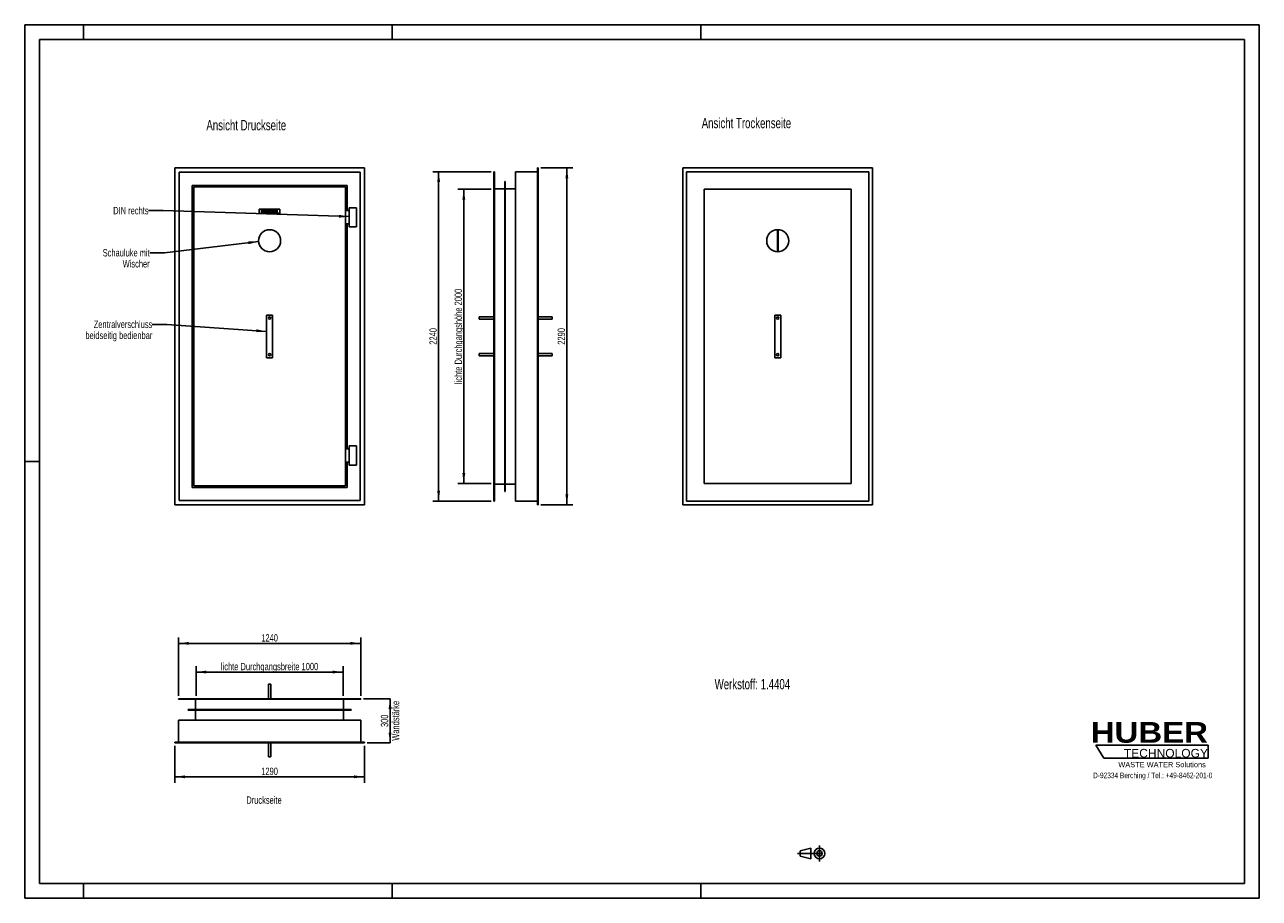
# Model space of a CAD drawing. Header units: millimetres. Extents: x 0 to 8400, y 0 to 5940.
import ezdxf

# ---------------------------------------------------------------- set-up
doc = ezdxf.new("R2010")
doc.units = ezdxf.units.MM
doc.header["$LTSCALE"] = 462
doc.linetypes.add('CENTER', pattern=[0.6, 0.375, -0.075, 0.075, -0.075])
doc.layers.get('0').update_dxf_attribs({"linetype": 'CONTINUOUS'})
for name, color, linetype in [('51339012_links_2_BL6', 7, 'CONTINUOUS'), ('51339012_oben_3_BL5', 7, 'CONTINUOUS'), ('51339013_links_2_BL2', 7, 'CONTINUOUS'), ('51339013_links_5_BL4', 7, 'CONTINUOUS'), ('51339013_new_view_1_BL1', 7, 'CONTINUOUS'), ('51339013_oben_3_BL3', 7, 'CONTINUOUS'), ('_2D-BEM', 7, 'CONTINUOUS'), ('_ZEICHNUNGSELEM', 7, 'CONTINUOUS'), ('HUBER_Logo_BL0', 7, 'CONTINUOUS')]:
    doc.layers.add(name, color=color, linetype=linetype)
doc.styles.get("Standard").update_dxf_attribs({"font": 'txt', "width": 0.7})
doc.styles.add('TEXTSTYLE_2', font='ariblk.ttf')
doc.styles.add('TEXTSTYLE_3', font='arial.ttf')
doc.dimstyles.new('DIMSTYLE_1', dxfattribs={"dimtxt": 50, "dimasz": 70, "dimexe": 2, "dimexo": 1, "dimtad": 1, "dimdec": 1, "dimtxsty": 'STANDARD', "dimblk": '_FILLED', "dimblk1": '_FILLED', "dimblk2": '_FILLED', "dimcen": 0.09, "dimadec": 1, "dimazin": 2, "dimtp": 0.5, "dimtm": 0.5, "dimtfac": 1, "dimtdec": 1, "dimtofl": 0, "dimtmove": 0, "dimatfit": 3, "dimldrblk": '_FILLED', "dimfxl": 1, "dimtolj": 1, "dimarcsym": 0})
doc.dimstyles.new('DIMSTYLE_2', dxfattribs={"dimtxt": 50, "dimasz": 70, "dimexe": 2, "dimexo": 1, "dimtad": 1, "dimdec": 1, "dimtxsty": 'STANDARD', "dimblk": '_FILLED', "dimblk1": '_FILLED', "dimblk2": '_FILLED', "dimcen": 0.09, "dimadec": 1, "dimazin": 2, "dimtp": 0.8, "dimtm": 0.8, "dimtfac": 1, "dimtdec": 1, "dimtofl": 0, "dimtmove": 0, "dimatfit": 3, "dimldrblk": '_FILLED', "dimfxl": 1, "dimtolj": 1, "dimarcsym": 0})
doc.dimstyles.new('DIMSTYLE_3', dxfattribs={"dimtxt": 50, "dimasz": 70, "dimexe": 2, "dimexo": 1, "dimtad": 1, "dimdec": 1, "dimtxsty": 'STANDARD', "dimblk": '_FILLED', "dimblk1": '_FILLED', "dimblk2": '_FILLED', "dimcen": 0.09, "dimadec": 1, "dimazin": 2, "dimtp": 1.2, "dimtm": 1.2, "dimtfac": 1, "dimtdec": 1, "dimtofl": 0, "dimtmove": 0, "dimatfit": 3, "dimldrblk": '_FILLED', "dimfxl": 1, "dimtolj": 1, "dimarcsym": 0})
doc.dimstyles.new('DIMSTYLE_4', dxfattribs={"dimtxt": 50, "dimasz": 70, "dimexe": 2, "dimexo": 1, "dimtad": 1, "dimdec": 1, "dimtxsty": 'STANDARD', "dimblk": '_FILLED', "dimblk1": '_FILLED', "dimblk2": '_FILLED', "dimcen": 0.09, "dimadec": 1, "dimazin": 2, "dimtp": 2, "dimtm": 2, "dimtfac": 1, "dimtdec": 1, "dimtofl": 0, "dimtmove": 0, "dimatfit": 3, "dimldrblk": '_FILLED', "dimfxl": 1, "dimtolj": 1, "dimarcsym": 0})
doc.dimstyles.get("Standard").update_dxf_attribs({"dimtxt": 50, "dimasz": 70, "dimexe": 2, "dimexo": 1, "dimtad": 1, "dimdec": 1, "dimtxsty": 'STANDARD', "dimblk": '_FILLED', "dimblk1": '_FILLED', "dimblk2": '_FILLED', "dimcen": 0.09, "dimadec": 1, "dimazin": 2, "dimtol": 1, "dimtp": 0.1, "dimtm": 0.1, "dimtfac": 1, "dimtdec": 1, "dimtofl": 0, "dimtmove": 0, "dimatfit": 3, "dimldrblk": '_FILLED', "dimfxl": 1, "dimtolj": 1, "dimarcsym": 0})

# ---------------------------------------------------------------- blocks, each defined once
blk = doc.blocks.new('HUBER_LOGO_BL0', base_point=(7675, 1007.5))
at = {"layer": 'HUBER_Logo_BL0', "color": 5, "linetype": 'CONTINUOUS'}
for p, q in [((8052.9, 1042), (7287.9, 1042)), ((7287.9, 1042), (7341.9, 952)), ((8052.9, 1042), (8052.9, 952)), ((7341.9, 952), (8052.9, 952))]:
    blk.add_line(p, q, dxfattribs=at)
at = {"layer": 'HUBER_Logo_BL0', "color": 2, "linetype": 'CONTINUOUS', "attachment_point": 3, "line_spacing_factor": 0.78}
for s, insert, char_height, width, style in [('HUBER\\P\\Farial.ttf;\\H58.5;TECHNOLOGY ', (8050.7, 1198.2), 140.4, 775.343, 'TEXTSTYLE_2'), ('WASTE WATER Solutions', (8036, 927.2), 36, 594.067, 'TEXTSTYLE_3')]:
    blk.add_mtext(s, dxfattribs=dict(at, insert=insert, char_height=char_height, width=width, style=style))
at = {"layer": 'HUBER_Logo_BL0', "color": 2, "linetype": 'CONTINUOUS', "insert": (7675, 854.8), "char_height": 38, "width": 1621.786, "attachment_point": 2, "line_spacing_factor": 0.96}
blk.add_mtext('D-92334 Berching / Tel.: +49-8462-201-0', dxfattribs=at)
blk = doc.blocks.new('PROJEKTIONSMETHODE_1_BL7', base_point=(5360, 305))
at = {"color": 2, "linetype": 'CONTINUOUS'}
for p, q in [((5275.7, 323.3), (5349, 341.7)), ((5349, 268.3), (5349, 341.7)), ((5275.7, 286.7), (5275.7, 323.3)), ((5275.7, 286.7), (5349, 268.3))]:
    blk.add_line(p, q, dxfattribs=at)
at = {"color": 2, "linetype": 'CENTER'}
for p, q in [((5407.7, 360), (5407.7, 250)), ((5257.3, 305), (5462.7, 305))]:
    blk.add_line(p, q, dxfattribs=at)
at = {"color": 2, "linetype": 'CONTINUOUS'}
for radius in [36.7, 18.3]:
    blk.add_circle((5407.7, 305), radius, dxfattribs=at)
blk = doc.blocks.new('_FILLED')
at = {"color": 0, "linetype": 'BYBLOCK'}
blk.add_solid([(0, 0), (-1, 0.14), (-1, -0.14)], dxfattribs=at)
blk = doc.blocks.new('51339013_LINKS_2_BL2', base_point=(3340.2, 3820.7))
at = {"layer": '51339013_links_2_BL2', "color": 7, "linetype": 'CONTINUOUS'}
for p, q in [((3492.7, 4965.7), (3488.7, 4965.7)), ((3488.7, 4965.7), (3488.7, 2675.7)), ((3492.7, 4965.7), (3492.7, 2675.7)), ((3192.7, 2700.7), (3192.7, 4940.7)), ((3196.7, 4940.7), (3192.7, 4940.7)), ((3196.7, 2700.7), (3196.7, 4940.7)), ((3269.7, 4874.7), (3265.7, 4874.7)), ((3265.7, 4874.7), (3265.7, 2766.7)), ((3269.7, 2766.7), (3269.7, 4874.7)), ((3488.7, 4940.7), (3338.7, 4940.7)), ((3338.7, 4940.7), (3338.7, 2700.7)), ((3265.7, 4824.7), (3196.7, 4824.7)), ((3338.7, 4824.7), (3269.7, 4824.7)), ((3092.7, 3953.7), (3092.7, 3945.7)), ((3092.7, 3953.7), (3192.7, 3953.7)), ((3492.7, 3953.7), (3587.7, 3953.7)), ((3587.7, 3953.7), (3587.7, 3945.7)), ((3092.7, 3945.7), (3092.7, 3937.7)), ((3092.7, 3937.7), (3192.7, 3937.7)), ((3492.7, 3937.7), (3587.7, 3937.7)), ((3587.7, 3945.7), (3587.7, 3937.7)), ((3092.7, 3703.7), (3092.7, 3695.7)), ((3092.7, 3703.7), (3192.7, 3703.7)), ((3492.7, 3703.7), (3587.7, 3703.7)), ((3587.7, 3703.7), (3587.7, 3695.7)), ((3092.7, 3695.7), (3092.7, 3687.7)), ((3092.7, 3687.7), (3192.7, 3687.7)), ((3492.7, 3687.7), (3587.7, 3687.7)), ((3587.7, 3695.7), (3587.7, 3687.7)), ((3196.7, 2816.7), (3265.7, 2816.7)), ((3269.7, 2816.7), (3338.7, 2816.7)), ((3192.7, 2700.7), (3196.7, 2700.7)), ((3265.7, 2766.7), (3269.7, 2766.7)), ((3338.7, 2700.7), (3488.7, 2700.7)), ((3492.7, 2675.7), (3488.7, 2675.7))]:
    blk.add_line(p, q, dxfattribs=at)
blk = doc.blocks.new('51339013_OBEN_3_BL3', base_point=(1666.2, 1209.5))
at = {"layer": '51339013_oben_3_BL3', "color": 7, "linetype": 'CONTINUOUS'}
for p, q in [((1658.2, 1357), (1658.2, 1457)), ((1674.2, 1457), (1658.2, 1457)), ((1674.2, 1357), (1674.2, 1457)), ((1046.2, 1357), (2286.2, 1357)), ((1046.2, 1353), (1046.2, 1357)), ((1046.2, 1353), (2286.2, 1353)), ((1162.2, 1284), (1162.2, 1353)), ((2170.2, 1284), (2170.2, 1353)), ((2286.2, 1353), (2286.2, 1357)), ((1112.2, 1280), (1112.2, 1284)), ((1112.2, 1284), (2220.2, 1284)), ((1112.2, 1280), (2220.2, 1280)), ((1162.2, 1211), (1162.2, 1280)), ((2170.2, 1211), (2170.2, 1280)), ((2220.2, 1280), (2220.2, 1284)), ((1046.2, 1061), (1046.2, 1211)), ((1046.2, 1211), (2286.2, 1211)), ((2286.2, 1061), (2286.2, 1211)), ((1021.2, 1057), (1021.2, 1061)), ((2311.2, 1061), (1021.2, 1061)), ((2311.2, 1057), (1021.2, 1057)), ((1658.2, 1057), (1658.2, 962)), ((1674.2, 1057), (1674.2, 962)), ((2311.2, 1057), (2311.2, 1061)), ((1674.2, 962), (1658.2, 962))]:
    blk.add_line(p, q, dxfattribs=at)
blk = doc.blocks.new('51339013_LINKS_5_BL4', base_point=(5123.5, 3820.7))
at = {"layer": '51339013_links_5_BL4', "color": 7, "linetype": 'CONTINUOUS'}
for p, q in [((4478.5, 4965.7), (5768.5, 4965.7)), ((4478.5, 2675.7), (4478.5, 4965.7)), ((5768.5, 4965.7), (5768.5, 2675.7)), ((4503.5, 2700.7), (4503.5, 4940.7)), ((5743.5, 4940.7), (4503.5, 4940.7)), ((5743.5, 2700.7), (5743.5, 4940.7)), ((5623.5, 4820.7), (4623.5, 4820.7)), ((4623.5, 4820.7), (4623.5, 2820.7)), ((5623.5, 2820.7), (5623.5, 4820.7)), ((5126, 4543.7), (5121, 4543.7)), ((5121, 4543.7), (5121, 4398.7)), ((5126, 4398.7), (5126, 4543.7)), ((5121, 4398.7), (5126, 4398.7)), ((5143.5, 3965.7), (5103.5, 3965.7)), ((5103.5, 3675.7), (5103.5, 3965.7)), ((5143.5, 3675.7), (5143.5, 3965.7)), ((5143.5, 3675.7), (5103.5, 3675.7)), ((4623.5, 2820.7), (5623.5, 2820.7)), ((5743.5, 2700.7), (4503.5, 2700.7)), ((5768.5, 2675.7), (4478.5, 2675.7))]:
    blk.add_line(p, q, dxfattribs=at)
for centre, radius, start, end in [((5123.5, 4470.7), 75, 0, 180), ((5123.5, 4470.7), 75, 180, 360), ((5123.5, 3945.7), 8, 0, 180), ((5123.5, 3945.7), 8, 180, 360), ((5123.5, 3695.7), 8, 0, 180), ((5123.5, 3695.7), 8, 180, 360)]:
    blk.add_arc(centre, radius, start, end, dxfattribs=at)
blk = doc.blocks.new('*D0')
at = {"layer": '_2D-BEM', "color": 2, "linetype": 'CONTINUOUS'}
for p, q in [((2306.2, 1357), (2485.7, 1357)), ((2485.7, 1357), (2485.7, 1207)), ((2485.7, 1057), (2485.7, 1207)), ((2331.2, 1057), (2485.7, 1057))]:
    blk.add_line(p, q, dxfattribs=at)
at = {"layer": '_2D-BEM', "color": 2, "linetype": 'CONTINUOUS', "xscale": 70, "yscale": 70, "zscale": 70}
for p, rotation in [((2485.7, 1357), 90), ((2485.7, 1057), 270)]:
    blk.add_blockref('_FILLED', p, dxfattribs=dict(at, rotation=rotation))
at = {"layer": '_2D-BEM', "color": 2, "linetype": 'CONTINUOUS', "insert": (2423.2, 1207), "char_height": 50, "width": 566.786, "attachment_point": 2, "rotation": 90, "line_spacing_factor": 0.9}
blk.add_mtext('300\\PWandstärke', dxfattribs=at)
blk = doc.blocks.new('*D1')
at = {"layer": '_2D-BEM', "color": 2, "linetype": 'CONTINUOUS'}
for p, q in [((1166.2, 1377), (1166.2, 1578.4)), ((1166.2, 1538.4), (1666.2, 1538.4)), ((2166.2, 1538.4), (1666.2, 1538.4)), ((2166.2, 1377), (2166.2, 1578.4))]:
    blk.add_line(p, q, dxfattribs=at)
at = {"layer": '_2D-BEM', "color": 2, "linetype": 'CONTINUOUS', "xscale": 70, "yscale": 70, "zscale": 70, "rotation": 180}
blk.add_blockref('_FILLED', (1166.2, 1538.4), dxfattribs=at)
at = {"layer": '_2D-BEM', "color": 2, "linetype": 'CONTINUOUS', "xscale": 70, "yscale": 70, "zscale": 70}
blk.add_blockref('_FILLED', (2166.2, 1538.4), dxfattribs=at)
at = {"layer": '_2D-BEM', "color": 2, "linetype": 'CONTINUOUS', "insert": (1666.2, 1600.9), "char_height": 50, "width": 1442.857, "attachment_point": 2, "line_spacing_factor": 0.9}
blk.add_mtext('lichte Durchgangsbreite 1000', dxfattribs=at)
blk = doc.blocks.new('*D5')
at = {"layer": '_2D-BEM', "color": 2, "linetype": 'CONTINUOUS'}
for p, q in [((1046.2, 1377), (1046.2, 1773.5)), ((2286.2, 1377), (2286.2, 1773.5)), ((1046.2, 1733.5), (1666.2, 1733.5)), ((2286.2, 1733.5), (1666.2, 1733.5))]:
    blk.add_line(p, q, dxfattribs=at)
at = {"layer": '_2D-BEM', "color": 2, "linetype": 'CONTINUOUS', "xscale": 70, "yscale": 70, "zscale": 70, "rotation": 180}
blk.add_blockref('_FILLED', (1046.2, 1733.5), dxfattribs=at)
at = {"layer": '_2D-BEM', "color": 2, "linetype": 'CONTINUOUS', "xscale": 70, "yscale": 70, "zscale": 70}
blk.add_blockref('_FILLED', (2286.2, 1733.5), dxfattribs=at)
at = {"layer": '_2D-BEM', "color": 2, "linetype": 'CONTINUOUS', "insert": (1666.2, 1796), "char_height": 50, "width": 219.643, "attachment_point": 2, "line_spacing_factor": 0.9}
blk.add_mtext('1240', dxfattribs=at)
blk = doc.blocks.new('*D6')
at = {"layer": '_2D-BEM', "color": 2, "linetype": 'CONTINUOUS'}
for p, q in [((1021.2, 1037), (1021.2, 786)), ((2311.2, 1037), (2311.2, 786)), ((1021.2, 826), (1666.2, 826)), ((2311.2, 826), (1666.2, 826))]:
    blk.add_line(p, q, dxfattribs=at)
at = {"layer": '_2D-BEM', "color": 2, "linetype": 'CONTINUOUS', "xscale": 70, "yscale": 70, "zscale": 70, "rotation": 180}
blk.add_blockref('_FILLED', (1021.2, 826), dxfattribs=at)
at = {"layer": '_2D-BEM', "color": 2, "linetype": 'CONTINUOUS', "xscale": 70, "yscale": 70, "zscale": 70}
blk.add_blockref('_FILLED', (2311.2, 826), dxfattribs=at)
at = {"layer": '_2D-BEM', "color": 2, "linetype": 'CONTINUOUS', "insert": (1666.2, 888.5), "char_height": 50, "width": 219.643, "attachment_point": 2, "line_spacing_factor": 0.9}
blk.add_mtext('1290', dxfattribs=at)
blk = doc.blocks.new('*D2')
at = {"layer": '_2D-BEM', "color": 2, "linetype": 'CONTINUOUS'}
for p, q in [((3172.7, 4820.7), (2947.6, 4820.7)), ((2987.6, 4820.7), (2987.6, 3820.7)), ((2987.6, 2820.7), (2987.6, 3820.7)), ((3172.7, 2820.7), (2947.6, 2820.7))]:
    blk.add_line(p, q, dxfattribs=at)
at = {"layer": '_2D-BEM', "color": 2, "linetype": 'CONTINUOUS', "xscale": 70, "yscale": 70, "zscale": 70}
for p, rotation in [((2987.6, 4820.7), 90), ((2987.6, 2820.7), 270)]:
    blk.add_blockref('_FILLED', p, dxfattribs=dict(at, rotation=rotation))
at = {"layer": '_2D-BEM', "color": 2, "linetype": 'CONTINUOUS', "insert": (2925.1, 3820.7), "char_height": 50, "width": 1381.071, "attachment_point": 2, "rotation": 90, "line_spacing_factor": 0.9}
blk.add_mtext('lichte Durchgangshöhe 2000', dxfattribs=at)
blk = doc.blocks.new('*D3')
at = {"layer": '_2D-BEM', "color": 2, "linetype": 'CONTINUOUS'}
for p, q in [((3512.7, 4965.7), (3728.8, 4965.7)), ((3688.8, 4965.7), (3688.8, 3820.7)), ((3688.8, 2675.7), (3688.8, 3820.7)), ((3512.7, 2675.7), (3728.8, 2675.7))]:
    blk.add_line(p, q, dxfattribs=at)
at = {"layer": '_2D-BEM', "color": 2, "linetype": 'CONTINUOUS', "xscale": 70, "yscale": 70, "zscale": 70}
for p, rotation in [((3688.8, 4965.7), 90), ((3688.8, 2675.7), 270)]:
    blk.add_blockref('_FILLED', p, dxfattribs=dict(at, rotation=rotation))
at = {"layer": '_2D-BEM', "color": 2, "linetype": 'CONTINUOUS', "insert": (3626.3, 3820.7), "char_height": 50, "width": 235.714, "attachment_point": 2, "rotation": 90, "line_spacing_factor": 0.9}
blk.add_mtext('2290', dxfattribs=at)
blk = doc.blocks.new('*D4')
at = {"layer": '_2D-BEM', "color": 2, "linetype": 'CONTINUOUS'}
for p, q in [((3172.7, 4940.7), (2776.3, 4940.7)), ((2816.3, 4940.7), (2816.3, 3820.7)), ((2816.3, 2700.7), (2816.3, 3820.7)), ((3172.7, 2700.7), (2776.3, 2700.7))]:
    blk.add_line(p, q, dxfattribs=at)
at = {"layer": '_2D-BEM', "color": 2, "linetype": 'CONTINUOUS', "xscale": 70, "yscale": 70, "zscale": 70}
for p, rotation in [((2816.3, 4940.7), 90), ((2816.3, 2700.7), 270)]:
    blk.add_blockref('_FILLED', p, dxfattribs=dict(at, rotation=rotation))
at = {"layer": '_2D-BEM', "color": 2, "linetype": 'CONTINUOUS', "insert": (2753.8, 3820.7), "char_height": 50, "width": 235.714, "attachment_point": 2, "rotation": 90, "line_spacing_factor": 0.9}
blk.add_mtext('2240', dxfattribs=at)
blk = doc.blocks.new('51339013_NEW_VIEW_1_BL1', base_point=(1250.4, 3820.7))
at = {"layer": '51339013_new_view_1_BL1', "color": 7, "linetype": 'CONTINUOUS'}
for p, q in [((1021.2, 4965.7), (1021.2, 2675.7)), ((2311.2, 4965.7), (1021.2, 4965.7)), ((2311.2, 2675.7), (2311.2, 4965.7)), ((1050.2, 4936.7), (1050.2, 2704.7)), ((2282.2, 4936.7), (1050.2, 4936.7)), ((2282.2, 2704.7), (2282.2, 4936.7)), ((1139.2, 4847.7), (1139.2, 2793.7)), ((2193.2, 4847.7), (1139.2, 4847.7)), ((1150.2, 4836.7), (1150.2, 2804.7)), ((2182.2, 4836.7), (1150.2, 4836.7)), ((2182.2, 2804.7), (2182.2, 4836.7)), ((2193.2, 4675.7), (2193.2, 4847.7)), ((2208.2, 4675.7), (2182.2, 4675.7)), ((2208.2, 4695.7), (2208.2, 4565.7)), ((2258.2, 4695.7), (2208.2, 4695.7)), ((2258.2, 4565.7), (2258.2, 4695.7)), ((2208.2, 4585.7), (2182.2, 4585.7)), ((2193.2, 3055.7), (2193.2, 4585.7)), ((2208.2, 4565.7), (2258.2, 4565.7)), ((1646.2, 3965.7), (1686.2, 3965.7)), ((1646.2, 3965.7), (1646.2, 3675.7)), ((1686.2, 3965.7), (1686.2, 3675.7)), ((1646.2, 3675.7), (1686.2, 3675.7)), ((2208.2, 3055.7), (2182.2, 3055.7)), ((2208.2, 3075.7), (2208.2, 2945.7)), ((2258.2, 3075.7), (2208.2, 3075.7)), ((2258.2, 2945.7), (2258.2, 3075.7)), ((2208.2, 2965.7), (2182.2, 2965.7)), ((2193.2, 2793.7), (2193.2, 2965.7)), ((2208.2, 2945.7), (2258.2, 2945.7)), ((1139.2, 2793.7), (2193.2, 2793.7)), ((1150.2, 2804.7), (2182.2, 2804.7)), ((1050.2, 2704.7), (2282.2, 2704.7)), ((1021.2, 2675.7), (2311.2, 2675.7))]:
    blk.add_line(p, q, dxfattribs=at)
at = {"layer": '51339013_new_view_1_BL1', "color": 4, "linetype": 'CONTINUOUS'}
for p, q in [((1596.2, 4685.7), (1736.2, 4685.7)), ((1596.2, 4655.7), (1596.2, 4685.7)), ((1736.2, 4655.7), (1596.2, 4655.7)), ((1612.1, 4680.7), (1612.1, 4660.7)), ((1618.2, 4680.7), (1612.1, 4680.7)), ((1612.1, 4660.7), (1618.2, 4660.7)), ((1618.2, 4673.7), (1618.2, 4680.7)), ((1625, 4673.7), (1618.2, 4673.7)), ((1618.2, 4660.7), (1618.2, 4668.8)), ((1618.2, 4668.8), (1625, 4668.8)), ((1631.2, 4680.7), (1625, 4680.7)), ((1625, 4680.7), (1625, 4673.7)), ((1625, 4668.8), (1625, 4660.7)), ((1625, 4660.7), (1631.2, 4660.7)), ((1631.2, 4660.7), (1631.2, 4680.7)), ((1641.5, 4680.7), (1635.3, 4680.7)), ((1635.3, 4680.7), (1635.3, 4668.8)), ((1641.5, 4668.5), (1641.5, 4680.7)), ((1648.3, 4680.7), (1648.3, 4668.5)), ((1654.5, 4680.7), (1648.3, 4680.7)), ((1654.5, 4668.8), (1654.5, 4680.7)), ((1658.6, 4680.7), (1658.6, 4660.7)), ((1670.2, 4680.7), (1658.6, 4680.7)), ((1658.6, 4660.7), (1669.3, 4660.7)), ((1664.8, 4672.8), (1664.8, 4676.6)), ((1664.8, 4676.6), (1667.6, 4676.6)), ((1667.5, 4672.8), (1664.8, 4672.8)), ((1664.8, 4665), (1664.8, 4669)), ((1664.8, 4669), (1668, 4669)), ((1668, 4665), (1664.8, 4665)), ((1680.3, 4680.7), (1680.3, 4660.7)), ((1696.9, 4680.7), (1680.3, 4680.7)), ((1680.3, 4660.7), (1697.2, 4660.7)), ((1686.5, 4673.2), (1686.5, 4676.4)), ((1686.5, 4676.4), (1696.9, 4676.4)), ((1696.1, 4673.2), (1686.5, 4673.2)), ((1686.5, 4665.2), (1686.5, 4669.2)), ((1686.5, 4669.2), (1696.1, 4669.2)), ((1697.2, 4665.2), (1686.5, 4665.2)), ((1696.1, 4669.2), (1696.1, 4673.2)), ((1696.9, 4676.4), (1696.9, 4680.7)), ((1697.2, 4660.7), (1697.2, 4665.2)), ((1710.9, 4680.7), (1700.6, 4680.7)), ((1700.6, 4680.7), (1700.6, 4660.7)), ((1700.6, 4660.7), (1706.8, 4660.7)), ((1706.8, 4672.6), (1706.8, 4676.6)), ((1706.8, 4676.6), (1709.5, 4676.6)), ((1709.4, 4672.6), (1706.8, 4672.6)), ((1706.8, 4660.7), (1706.8, 4668.8)), ((1706.8, 4668.8), (1707.3, 4668.8)), ((1710, 4666.8), (1713.3, 4660.7)), ((1713.3, 4660.7), (1720.2, 4660.7)), ((1720.2, 4660.7), (1717.2, 4666.5)), ((1736.2, 4685.7), (1736.2, 4655.7))]:
    blk.add_line(p, q, dxfattribs=at)
at = {"layer": '51339013_new_view_1_BL1', "color": 7, "linetype": 'CONTINUOUS'}
for centre, radius, start, end in [((1666.2, 4470.7), 75, 0, 180), ((1666.2, 4470.7), 75, 180, 360), ((1666.2, 3945.7), 8, 0, 180), ((1666.2, 3945.7), 8, 180, 360), ((1666.2, 3695.7), 8, 0, 180), ((1666.2, 3695.7), 8, 180, 360)]:
    blk.add_arc(centre, radius, start, end, dxfattribs=at)
at = {"layer": '51339013_new_view_1_BL1', "color": 4, "linetype": 'CONTINUOUS'}
for points in [[(1635.9, 4665.4), (1635.5, 4666.7), (1635.3, 4667.8), (1635.3, 4668.8)], [(1637.2, 4663.1), (1636.6, 4663.8), (1636.1, 4664.6), (1635.9, 4665.4)], [(1639.3, 4661.3), (1638.6, 4661.8), (1637.8, 4662.3), (1637.2, 4663.1)], [(1642.2, 4660.5), (1641.1, 4660.7), (1640.1, 4660.9), (1639.3, 4661.3)], [(1641.5, 4668.5), (1641.5, 4667.4), (1641.8, 4666.5), (1642.4, 4665.9)], [(1645.4, 4660.3), (1644.4, 4660.3), (1643.4, 4660.4), (1642.2, 4660.5)], [(1642.4, 4665.9), (1643, 4665.3), (1643.8, 4665), (1644.9, 4665)], [(1644.9, 4665), (1646, 4665), (1646.8, 4665.3), (1647.4, 4665.9)], [(1649.7, 4661), (1648.5, 4660.6), (1647.1, 4660.3), (1645.4, 4660.3)], [(1647.4, 4665.9), (1648, 4666.5), (1648.3, 4667.4), (1648.3, 4668.5)], [(1652.2, 4662.7), (1651.4, 4661.9), (1650.6, 4661.3), (1649.7, 4661)], [(1653.9, 4665.4), (1653.6, 4664.4), (1653, 4663.5), (1652.2, 4662.7)], [(1654.5, 4668.8), (1654.5, 4667.6), (1654.3, 4666.5), (1653.9, 4665.4)], [(1667.5, 4672.8), (1668.5, 4672.8), (1669.1, 4673), (1669.5, 4673.3)], [(1669.5, 4676.1), (1669.1, 4676.5), (1668.5, 4676.6), (1667.6, 4676.6)], [(1670.2, 4668.5), (1669.8, 4668.8), (1669, 4669), (1668, 4669)], [(1668, 4665), (1669, 4665), (1669.8, 4665.2), (1670.2, 4665.5)], [(1672, 4661), (1670.6, 4660.8), (1669.7, 4660.7), (1669.3, 4660.7)], [(1670.1, 4674.8), (1670.1, 4675.3), (1669.9, 4675.8), (1669.5, 4676.1)], [(1669.5, 4673.3), (1669.9, 4673.7), (1670.1, 4674.1), (1670.1, 4674.8)], [(1670.2, 4680.7), (1672.1, 4680.7), (1673.6, 4680.2), (1674.6, 4679.2)], [(1670.9, 4667.1), (1670.9, 4667.7), (1670.7, 4668.1), (1670.2, 4668.5)], [(1670.2, 4665.5), (1670.7, 4665.9), (1670.9, 4666.4), (1670.9, 4667.1)], [(1674.4, 4661.6), (1673.9, 4661.3), (1673.1, 4661.1), (1672, 4661)], [(1675, 4672.7), (1674.6, 4672.1), (1673.8, 4671.7), (1672.9, 4671.3)], [(1672.9, 4671.3), (1674.3, 4671), (1675.4, 4670.4), (1676.1, 4669.5)], [(1676.4, 4663.6), (1675.9, 4662.7), (1675.2, 4662.1), (1674.4, 4661.6)], [(1674.6, 4679.2), (1675.6, 4678.3), (1676.2, 4677.1), (1676.2, 4675.7)], [(1676.2, 4675.7), (1676.2, 4674.5), (1675.8, 4673.5), (1675, 4672.7)], [(1676.1, 4669.5), (1676.7, 4668.7), (1677.1, 4667.6), (1677.1, 4666.4)], [(1677.1, 4666.4), (1677.1, 4665.3), (1676.8, 4664.4), (1676.4, 4663.6)], [(1708.8, 4668.3), (1708.4, 4668.6), (1707.9, 4668.8), (1707.3, 4668.8)], [(1710, 4666.8), (1709.5, 4667.6), (1709.2, 4668.1), (1708.8, 4668.3)], [(1709.4, 4672.6), (1709.7, 4672.6), (1710.2, 4672.7), (1711, 4672.8)], [(1711.8, 4676.1), (1711.4, 4676.5), (1710.6, 4676.6), (1709.5, 4676.6)], [(1710.9, 4680.7), (1712.8, 4680.7), (1714.2, 4680.5), (1715.3, 4680.2)], [(1711, 4672.8), (1711.4, 4672.9), (1711.8, 4673.1), (1712, 4673.5)], [(1712.4, 4674.6), (1712.4, 4675.3), (1712.2, 4675.8), (1711.8, 4676.1)], [(1712, 4673.5), (1712.3, 4673.8), (1712.4, 4674.2), (1712.4, 4674.6)], [(1716, 4670.3), (1715.4, 4670), (1714.7, 4669.7), (1713.8, 4669.5)], [(1713.8, 4669.5), (1714.5, 4669.2), (1715.1, 4669), (1715.4, 4668.8)], [(1715.3, 4680.2), (1716.3, 4679.9), (1717.1, 4679.2), (1717.7, 4678.4)], [(1715.4, 4668.8), (1715.6, 4668.6), (1715.9, 4668.3), (1716.4, 4667.7)], [(1717.9, 4672.2), (1717.4, 4671.4), (1716.8, 4670.8), (1716, 4670.3)], [(1716.4, 4667.7), (1716.8, 4667.2), (1717.1, 4666.8), (1717.2, 4666.5)], [(1717.7, 4678.4), (1718.3, 4677.5), (1718.6, 4676.4), (1718.6, 4675.1)], [(1718.6, 4675.1), (1718.6, 4674), (1718.4, 4673.1), (1717.9, 4672.2)]]:
    blk.add_open_spline(points, degree=3, dxfattribs=at)
at = {"layer": '51339013_new_view_1_BL1', "color": 2, "linetype": 'CONTINUOUS', "char_height": 50, "attachment_point": 3, "line_spacing_factor": 0.9}
for s, insert, width in [('DIN rechts', (842.4, 4700.8), 548.214), ('Schauluke mit\\PWischer', (850.3, 4414.3), 691.071), ('Zentralverschluss\\Pbeidseitig bedienbar', (868.2, 3927.6), 1003.571)]:
    blk.add_mtext(s, dxfattribs=dict(at, insert=insert, width=width))
at = {"layer": '51339013_new_view_1_BL1', "color": 2, "linetype": 'CONTINUOUS'}
for points in [[(2208.2, 4635.3), (942.4, 4675.8), (842.4, 4675.8)], [(1591.3, 4465.4), (950.3, 4389.3), (850.3, 4389.3)], [(1646.2, 3854), (968.2, 3902.6), (868.2, 3902.6)]]:
    blk.add_leader(points, dimstyle='STANDARD', override={"dimtad": 0}, dxfattribs=at)
blk = doc.blocks.new('51339012_OBEN_3_BL5', base_point=(1790.9, 1291))
at = {"layer": '51339012_oben_3_BL5', "color": 2, "linetype": 'CONTINUOUS'}
dim = blk.add_linear_dim(base=(2286.15, 1733.46), p1=(1046.15, 1376), p2=(2286.15, 1376), dimstyle='DIMSTYLE_3', dxfattribs=at)
dim.commit()
dim.dimension.update_dxf_attribs({"geometry": '*D5', "text_midpoint": (1659.01, 1733.46), "dimtype": 160})
dim = blk.add_linear_dim(base=(2166.15, 1538.38), p1=(1166.15, 1376), p2=(2166.15, 1376), text='lichte Durchgangsbreite <>', dimstyle='DIMSTYLE_2', dxfattribs=at)
dim.commit()
dim.dimension.update_dxf_attribs({"geometry": '*D1', "text_midpoint": (1666.15, 1538.38), "dimtype": 160})
dim = blk.add_linear_dim(base=(2485.66, 1357), p1=(2330.15, 1057), p2=(2305.15, 1357), angle=90, text='<>\\PWandstärke', dimstyle='DIMSTYLE_1', dxfattribs=at)
dim.commit()
dim.dimension.update_dxf_attribs({"geometry": '*D0', "text_midpoint": (2485.66, 1207), "dimtype": 160})
dim = blk.add_linear_dim(base=(1021.15, 826.05), p1=(2311.15, 1038), p2=(1021.15, 1038), angle=180, dimstyle='DIMSTYLE_3', dxfattribs=at)
dim.commit()
dim.dimension.update_dxf_attribs({"geometry": '*D6', "text_midpoint": (1659.01, 826.05), "dimtype": 160})
blk = doc.blocks.new('51339012_LINKS_2_BL6', base_point=(3241.3, 3820.68))
at = {"layer": '51339012_links_2_BL6', "color": 2, "linetype": 'CONTINUOUS'}
for base, p1, p2, angle, picture, middle in [((3688.84, 2675.68), (3511.72, 4965.68), (3511.72, 2675.68), 270, '*D3', (3688.84, 3813.54)), ((2816.27, 4940.68), (3173.72, 2700.68), (3173.72, 4940.68), 90, '*D4', (2816.27, 3813.54))]:
    dim = blk.add_linear_dim(base=base, p1=p1, p2=p2, angle=angle, dimstyle='DIMSTYLE_4', dxfattribs=at)
    dim.commit()
    dim.dimension.update_dxf_attribs({"geometry": picture, "text_midpoint": middle, "dimtype": 160})
dim = blk.add_linear_dim(base=(2987.57, 2820.68), p1=(3173.72, 4820.68), p2=(3173.72, 2820.68), angle=270, text='lichte Durchgangshöhe <>', dimstyle='DIMSTYLE_3', dxfattribs=at)
dim.commit()
dim.dimension.update_dxf_attribs({"geometry": '*D2', "text_midpoint": (2987.57, 3820.68), "dimtype": 160})

msp = doc.modelspace()

# ---------------------------------------------------------------- linework, layer by layer
at = {"color": 7, "linetype": 'CONTINUOUS'}
for p, q in [((0, 5940), (8400, 5940)), ((0, 0), (0, 5940)), ((8400, 0), (8400, 5940)), ((0, 0), (8400, 0))]:
    msp.add_line(p, q, dxfattribs=at)
at = {"color": 3, "linetype": 'CONTINUOUS'}
for p, q in [((0, 5940), (0, 0)), ((8400, 5940), (0, 5940)), ((400, 5940), (400, 5840)), ((2500, 5940), (2500, 5840)), ((4600, 5940), (4600, 5840)), ((8400, 5940), (8400, 0)), ((0, 2970), (100, 2970)), ((400, 0), (400, 100)), ((2500, 0), (2500, 100)), ((4600, 0), (4600, 100)), ((8400, 0), (0, 0))]:
    msp.add_line(p, q, dxfattribs=at)
at = {"color": 5, "linetype": 'CONTINUOUS'}
for p, q in [((100, 5840), (100, 100)), ((8300, 5840), (100, 5840)), ((8300, 100), (8300, 5840)), ((100, 100), (8300, 100))]:
    msp.add_line(p, q, dxfattribs=at)

# ---------------------------------------------------------------- block references
at = {"color": 2, "linetype": 'CONTINUOUS'}
msp.add_blockref('PROJEKTIONSMETHODE_1_BL7', (5360, 305), dxfattribs=at)
at = {"layer": '51339012_links_2_BL6'}
msp.add_blockref('51339012_LINKS_2_BL6', (3241.3, 3820.7), dxfattribs=at)
at = {"layer": '51339012_oben_3_BL5'}
msp.add_blockref('51339012_OBEN_3_BL5', (1790.9, 1291), dxfattribs=at)
at = {"layer": '51339013_links_2_BL2'}
msp.add_blockref('51339013_LINKS_2_BL2', (3340.2, 3820.7), dxfattribs=at)
at = {"layer": '51339013_links_5_BL4'}
msp.add_blockref('51339013_LINKS_5_BL4', (5123.5, 3820.7), dxfattribs=at)
at = {"layer": '51339013_new_view_1_BL1'}
msp.add_blockref('51339013_NEW_VIEW_1_BL1', (1250.4, 3820.7), dxfattribs=at)
at = {"layer": '51339013_oben_3_BL3'}
msp.add_blockref('51339013_OBEN_3_BL3', (1666.2, 1209.5), dxfattribs=at)
at = {"layer": 'HUBER_Logo_BL0'}
msp.add_blockref('HUBER_LOGO_BL0', (7675, 1007.5), dxfattribs=at)

# ---------------------------------------------------------------- texts
at = {"layer": '_ZEICHNUNGSELEM', "color": 2, "linetype": 'CONTINUOUS', "attachment_point": 1, "line_spacing_factor": 0.9}
for s, insert, char_height, width in [('Ansicht Druckseite', (1236.3, 5291.8), 70, 1320), ('Ansicht Trockenseite', (4606.3, 5306.4), 70, 1465), ('Werkstoff: 1.4404', (4694.4, 1491.1), 70, 1280), ('Druckseite', (1508.1, 692.5), 50, 528.571)]:
    msp.add_mtext(s, dxfattribs=dict(at, insert=insert, char_height=char_height, width=width))

doc.saveas('drawing.dxf')
